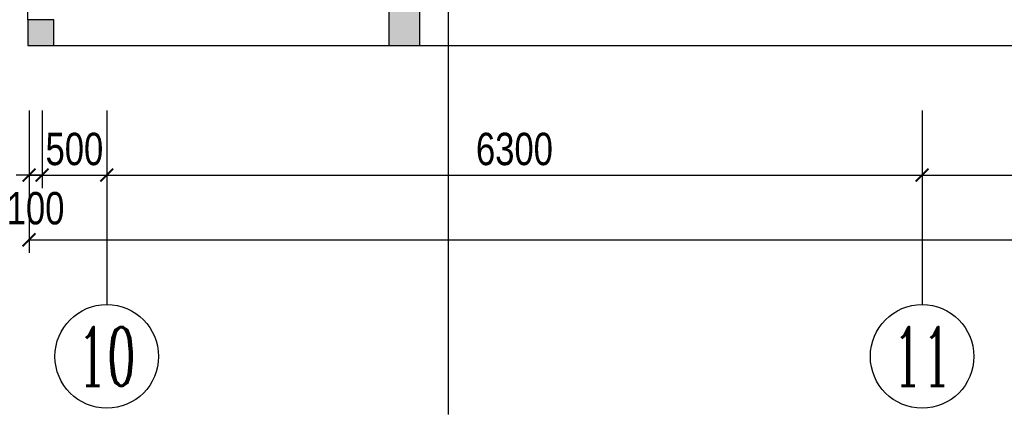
# Model space of a CAD drawing. Header units: millimetres. Extents: x -539149 to -534375, y 505028 to 505469.
# Tile 114 of 135: x -534904 to -534828, y 505102 to 505133. Entities that reach past the tile are written whole.
import ezdxf
from ezdxf.enums import TextEntityAlignment as Align

# ---------------------------------------------------------------- set-up
doc = ezdxf.new("R2010")
doc.units = ezdxf.units.MM
doc.header["$LTSCALE"] = 10
doc.layers.get('Defpoints').update_dxf_attribs({"color": 8})
for name, color, linetype in [('A-建筑-原墙体', 2, 'Continuous'), ('A-建筑-拆墙', 251, 'Continuous'), ('A-建筑-轴号', 3, 'Continuous'), ('AXIS_TEXT', 50, 'Continuous'), ('B-平面-尺寸', 8, 'Continuous'), ('E-填充', 251, 'Continuous')]:
    doc.layers.add(name, color=color, linetype=linetype)
doc.styles.add('_TCH_AXIS', font='COMPLEX', dxfattribs={"bigfont": 'GBCBIG'})
doc.styles.add('CCD_DIM', font='txt', dxfattribs={"width": 0.8})
doc.styles.add('COMPLEX', font='COMPLEX')
doc.dimstyles.new('1', dxfattribs={"dimscale": 0, "dimtxt": 2.5, "dimasz": 1.5, "dimexe": 1, "dimexo": 0, "dimgap": 0.3, "dimtad": 1, "dimdec": 0, "dimzin": 0, "dimdsep": 46, "dimtxsty": 'Standard', "dimblk": 'ARCHTICK', "dimcen": 0.09, "dimclrd": 8, "dimclre": 8, "dimclrt": 4, "dimadec": 0, "dimazin": 0, "dimtfac": 1, "dimtdec": 0, "dimtix": 1, "dimtofl": 0, "dimtmove": 2, "dimatfit": 3, "dimldrblk": 'DOTSMALL', "dimfxl": 5, "dimfxlon": 1, "dimtolj": 1, "dimtzin": 0, "dimarcsym": 0})
doc.dimstyles.new('1-1', dxfattribs={"dimscale": 0, "dimtxt": 2.5, "dimasz": 1, "dimexe": 1, "dimexo": 1, "dimgap": 0.75, "dimtad": 1, "dimdec": 0, "dimrnd": 0.005, "dimzin": 0, "dimdsep": 46, "dimtxsty": 'CCD_DIM', "dimblk": 'ARCHTICK', "dimcen": 0.13, "dimclrd": 44, "dimclre": 44, "dimclrt": 50, "dimadec": 0, "dimazin": 0, "dimtfac": 1, "dimtdec": 0, "dimtix": 1, "dimtmove": 2, "dimatfit": 3, "dimldrblk": 'HBA_Leader_Dot', "dimfxl": 5, "dimfxlon": 1, "dimtvp": 1, "dimtolj": 1, "dimtzin": 0, "dimarcsym": 0})

# ---------------------------------------------------------------- blocks, each defined once
blk = doc.blocks.new('_AXISO')
blk.add_circle((0, 0), 0.5)
at = {"layer": 'AXIS_TEXT', "style": 'COMPLEX', "width": 1.041667}
blk.add_attdef('A', text='', height=0.56, dxfattribs=at).set_placement((-0.25, -0.28), (0.25, -0.28), align=Align.FIT)
blk = doc.blocks.new('_ArchTick')
at = {"color": 0, "linetype": 'ByBlock', "const_width": 0.15}
blk.add_lwpolyline([(-0.5, -0.5), (0.5, 0.5)], dxfattribs=at)
blk = doc.blocks.new('HBA_Leader_Dot')
at = {"color": 0, "linetype": 'ByBlock'}
blk.add_line((-5, 0), (-10, 0), dxfattribs=at)
at = {"color": 0, "linetype": 'ByBlock', "const_width": 5}
blk.add_lwpolyline([(-2.5, 0, 1), (2.5, 0, 1)], format="xyb", close=True, dxfattribs=at)
blk = doc.blocks.new('*D497')
at = {"layer": 'B-平面-尺寸', "color": 44, "lineweight": -2, "ltscale": 0.01, "transparency": 16777216}
for p, q in [((-534903.273, 505125.699), (-534903.273, 505119.699)), ((-534902.273, 505125.699), (-534902.273, 505119.699)), ((-534903.273, 505120.699), (-534904.273, 505120.699)), ((-534903.273, 505120.699), (-534902.273, 505120.699)), ((-534902.273, 505120.699), (-534901.273, 505120.699))]:
    blk.add_line(p, q, dxfattribs=at)
at = {"layer": 'Defpoints', "color": 0, "ltscale": 0.01, "transparency": 16777216}
for p in [(-534903.273, 505130.699), (-534902.273, 505130.699), (-534902.273, 505120.699)]:
    blk.add_point(p, dxfattribs=at)
at = {"layer": 'B-平面-尺寸', "color": 44, "lineweight": -2, "ltscale": 0.01, "transparency": 16777216}
blk.add_blockref('_ArchTick', (-534903.273, 505120.699), dxfattribs=at)
at = {"layer": 'B-平面-尺寸', "color": 44, "lineweight": -2, "ltscale": 0.01, "transparency": 16777216, "rotation": 180}
blk.add_blockref('_ArchTick', (-534902.273, 505120.699), dxfattribs=at)
at = {"layer": 'B-平面-尺寸', "color": 50, "ltscale": 0.01, "transparency": 16777216, "insert": (-534902.773, 505118.126), "char_height": 2.5, "attachment_point": 5, "style": 'CCD_DIM'}
blk.add_mtext('\\A1;100', dxfattribs=at)
blk = doc.blocks.new('*D498')
at = {"layer": 'B-平面-尺寸', "color": 44, "lineweight": -2, "ltscale": 0.01, "transparency": 16777216}
for p, q in [((-534902.273, 505125.699), (-534902.273, 505119.699)), ((-534897.273, 505125.699), (-534897.273, 505119.699)), ((-534902.273, 505120.699), (-534903.273, 505120.699)), ((-534902.273, 505120.699), (-534897.273, 505120.699)), ((-534897.273, 505120.699), (-534896.273, 505120.699))]:
    blk.add_line(p, q, dxfattribs=at)
at = {"layer": 'Defpoints', "color": 0, "ltscale": 0.01, "transparency": 16777216}
for p in [(-534902.273, 505130.699), (-534897.273, 505130.699), (-534897.273, 505120.699)]:
    blk.add_point(p, dxfattribs=at)
at = {"layer": 'B-平面-尺寸', "color": 44, "lineweight": -2, "ltscale": 0.01, "transparency": 16777216}
blk.add_blockref('_ArchTick', (-534902.273, 505120.699), dxfattribs=at)
at = {"layer": 'B-平面-尺寸', "color": 44, "lineweight": -2, "ltscale": 0.01, "transparency": 16777216, "rotation": 180}
blk.add_blockref('_ArchTick', (-534897.273, 505120.699), dxfattribs=at)
at = {"layer": 'B-平面-尺寸', "color": 50, "ltscale": 0.01, "transparency": 16777216, "insert": (-534899.773, 505122.699), "char_height": 2.5, "attachment_point": 5, "style": 'CCD_DIM'}
blk.add_mtext('\\A1;500', dxfattribs=at)

msp = doc.modelspace()

# ---------------------------------------------------------------- hatches: boundary and pattern name
at = {"layer": 'E-填充', "ltscale": 0.01}
for points in [[(-534875.473, 505134.799), (-534875.473, 505130.699), (-534873.073, 505130.699), (-534873.073, 505134.799)], [(-534903.373, 505132.699), (-534903.373, 505130.699), (-534901.373, 505130.699), (-534901.373, 505132.699)]]:
    msp.add_hatch(color=256, dxfattribs=at).paths.add_polyline_path(points)

# ---------------------------------------------------------------- linework, layer by layer
at = {"color": 31, "ltscale": 0.01}
msp.add_line((-534873.073, 505130.699, 0.069), (-534746.273, 505130.699, 0.069), dxfattribs=at)
at = {"layer": 'A-建筑-原墙体', "ltscale": 0.01}
for p, q in [((-534903.373, 505132.699, 0.069), (-534903.373, 505137.199, 0.069)), ((-534875.473, 505134.799, 0.069), (-534875.473, 505130.699, 0.069)), ((-534873.073, 505130.699, 0.069), (-534873.073, 505134.799, 0.069)), ((-534903.373, 505132.699, 0.069), (-534903.373, 505130.699, 0.069)), ((-534901.373, 505132.699, 0.069), (-534903.373, 505132.699, 0.069)), ((-534901.373, 505130.699, 0.069), (-534901.373, 505132.699, 0.069)), ((-534903.373, 505130.699, 0.069), (-534901.373, 505130.699, 0.069)), ((-534901.373, 505130.699, 0.069), (-534875.473, 505130.699, 0.069)), ((-534875.473, 505130.699, 0.069), (-534873.073, 505130.699, 0.069))]:
    msp.add_line(p, q, dxfattribs=at)
at = {"layer": 'A-建筑-轴号', "ltscale": 0.01}
for p, q in [((-534897.273, 505125.699, 0.069), (-534897.273, 505110.699, 0.069)), ((-534834.273, 505125.699, 0.069), (-534834.273, 505110.699, 0.069))]:
    msp.add_line(p, q, dxfattribs=at)

# ---------------------------------------------------------------- block references
ref = msp.add_blockref('_AXISO', (-534897.273, 505106.699, 0.069), dxfattribs=dict(at, xscale=8, yscale=8, zscale=8))
ref.add_attrib('A', '10', dxfattribs={"layer": 'AXIS_TEXT', "height": 4.5255, "style": '_TCH_AXIS', "width": 0.724138}).set_placement((-534899.536, 505104.436, 0.069), (-534895.01, 505104.436, 0.069), align=Align.FIT)
ref = msp.add_blockref('_AXISO', (-534834.273, 505106.699, 0.069), dxfattribs=dict(at, xscale=8, yscale=8, zscale=8))
ref.add_attrib('A', '11', dxfattribs={"layer": 'AXIS_TEXT', "height": 4.5255, "style": '_TCH_AXIS', "width": 0.875}).set_placement((-534836.536, 505104.436, 0.069), (-534832.01, 505104.436, 0.069), align=Align.FIT)

# ---------------------------------------------------------------- dimensions: what is measured, and where the dimension line sits
at = {"layer": 'B-平面-尺寸', "ltscale": 0.01}
dim = msp.add_linear_dim(base=(-534902.273, 505120.699, 0.069), p1=(-534903.273, 505130.699, 0.069), p2=(-534902.273, 505130.699, 0.069), angle=0, dimstyle='1-1', override={"dimscale": 1, "dimlfac": 100}, dxfattribs=at)
dim.commit()
dim.dimension.update_dxf_attribs({"geometry": '*D497', "text_midpoint": (-534902.773, 505118.126, 0.069), "dimtype": 161})
for p1, p2, distance in [((-534903.273, 505130.699, 0.069), (-534573.273, 505130.699, 0.069), -15), ((-534897.273, 505130.699, 0.069), (-534834.273, 505130.699, 0.069), -10), ((-534834.273, 505130.699, 0.069), (-534747.273, 505130.699, 0.069), -10)]:
    msp.add_aligned_dim(p1=p1, p2=p2, distance=distance, dimstyle='1-1', override={"dimscale": 1, "dimlfac": 100}, dxfattribs=at).render()
dim = msp.add_aligned_dim(p1=(-534902.273, 505130.699, 0.069), p2=(-534897.273, 505130.699, 0.069), distance=-10, dimstyle='1-1', override={"dimscale": 1, "dimlfac": 100}, dxfattribs=at)
dim.commit()
dim.dimension.update_dxf_attribs({"geometry": '*D498', "text_midpoint": (-534899.773, 505122.699, 0.069)})

# ---------------------------------------------------------------- leaders
at = {"layer": 'A-建筑-拆墙'}
msp.add_leader([(-534870.9, 505153.33), (-534870.9, 505102.219)], dimstyle='1', override={"dimscale": 0.117162, "dimasz": 1, "dimtad": 0, "dimldrblk": 'Dot'}, dxfattribs=at)

doc.saveas('drawing.dxf')
